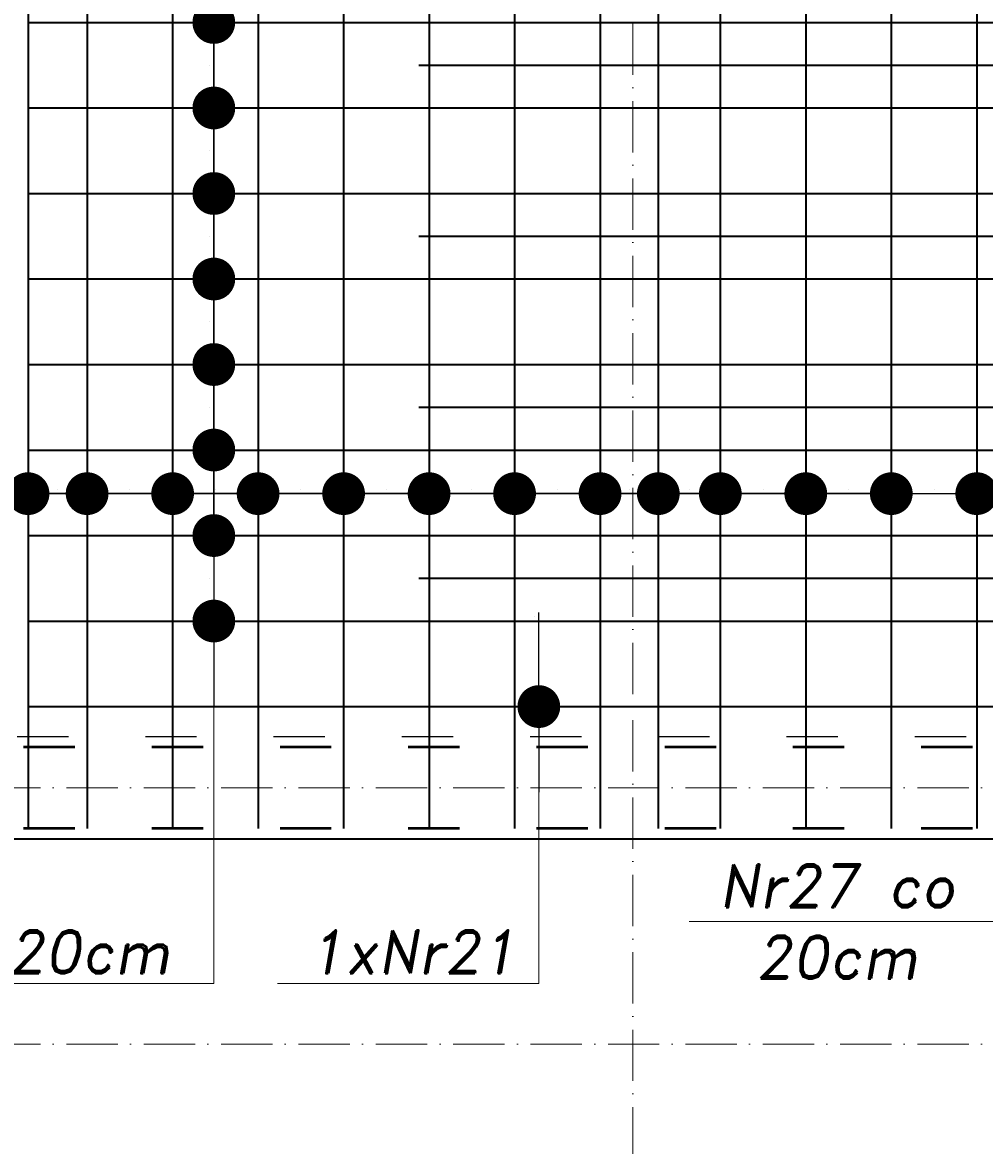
# Model space of a CAD drawing. Header units: millimetres. Extents: x 295948 to 312016, y 6878 to 18016.
# Tile 213 of 252: x 309886 to 310111, y 14041 to 14303. Entities that reach past the tile are written whole.
import ezdxf

# ---------------------------------------------------------------- set-up
doc = ezdxf.new("R2010")
doc.units = ezdxf.units.MM
doc.linetypes.add('ACAD_ISO03W100', pattern=[30, 12, -18])
doc.linetypes.add('ACAD_ISO10W100', pattern=[18, 12, -3, 0, -3])
for name, color, linetype, lineweight in [('konstrukcja', 3, 'Continuous', 35), ('konstrukcja wymiary', 1, 'Continuous', 13), ('opisy', 2, 'Continuous', 18), ('osie', 5, 'ACAD_ISO10W100', 13), ('zbrojenie', 4, 'Continuous', 50), ('zbrojenie płyty', 141, 'Continuous', 35)]:
    doc.layers.add(name, color=color, linetype=linetype, lineweight=lineweight)
doc.layers.add('przerywane', color=6, linetype='ACAD_ISO03W100')
doc.styles.add('KONSTRUKCJA', font='romand.shx', dxfattribs={"oblique": 10})
doc.styles.get("Standard").update_dxf_attribs({"font": 'romand.shx', "oblique": 10})
doc.dimstyles.new('150', dxfattribs={"dimtxt": 10, "dimasz": 7, "dimexe": 1.25, "dimexo": 0.625, "dimgap": 3, "dimtad": 1, "dimdec": 0, "dimrnd": 0.5, "dimtxsty": 'KONSTRUKCJA', "dimblk": 'ARCHTICK', "dimcen": 2.5, "dimadec": 0, "dimazin": 0, "dimtfac": 1, "dimtdec": 0, "dimtix": 1, "dimtmove": 0, "dimatfit": 3, "dimfxl": 4, "dimfxlon": 1, "dimarcsym": 0})
doc.dimstyles.new('kropki', dxfattribs={"dimtxt": 0.001, "dimasz": 10, "dimexe": 1.25, "dimexo": 0.625, "dimgap": 1, "dimtad": 1, "dimtxsty": 'Standard', "dimblk": 'DOT', "dimcen": 2.5, "dimadec": 0, "dimazin": 0, "dimtfac": 1, "dimtmove": 0, "dimatfit": 3, "dimfxl": 1, "dimfxlon": 1, "dimarcsym": 0})

# ---------------------------------------------------------------- blocks, each defined once
blk = doc.blocks.new('_ArchTick')
at = {"color": 0, "linetype": 'ByBlock', "lineweight": 13, "const_width": 0.15}
blk.add_lwpolyline([(-0.5, -0.5), (0.5, 0.5)], dxfattribs=at)
blk = doc.blocks.new('*D930')
at = {"layer": 'Defpoints', "color": 0, "transparency": 16777216}
for p in [(310116.63, 14112.22), (309620.63, 14052.22), (310116.63, 13992.22)]:
    blk.add_point(p, dxfattribs=at)
at = {"layer": 'konstrukcja wymiary', "color": 0, "lineweight": -2, "transparency": 16777216}
for p, q in [((309620.63, 13996.22), (309620.63, 13990.97)), ((310116.63, 13996.22), (310116.63, 13990.97)), ((309620.63, 13992.22), (310116.63, 13992.22))]:
    blk.add_line(p, q, dxfattribs=at)
at = {"layer": 'konstrukcja wymiary', "color": 0, "lineweight": -2, "transparency": 16777216, "xscale": 7, "yscale": 7, "zscale": 7, "rotation": 180}
blk.add_blockref('_ArchTick', (309620.63, 13992.22), dxfattribs=at)
at = {"layer": 'konstrukcja wymiary', "color": 0, "lineweight": -2, "transparency": 16777216, "xscale": 7, "yscale": 7, "zscale": 7}
blk.add_blockref('_ArchTick', (310116.63, 13992.22), dxfattribs=at)
at = {"layer": 'konstrukcja wymiary', "color": 0, "transparency": 16777216, "insert": (309868.63, 14000.22), "char_height": 10, "attachment_point": 5, "style": 'KONSTRUKCJA'}
blk.add_mtext('496', dxfattribs=at)
blk = doc.blocks.new('_Dot')
at = {"color": 0, "linetype": 'ByBlock', "lineweight": -2}
blk.add_line((-0.5, 0), (-1, 0), dxfattribs=at)
at = {"color": 0, "linetype": 'ByBlock', "const_width": 0.5}
blk.add_lwpolyline([(-0.25, 0, 1), (0.25, 0, 1)], format="xyb", close=True, dxfattribs=at)
blk = doc.blocks.new('*D1298')
at = {"layer": 'Defpoints', "color": 0, "transparency": 16777216}
for p in [(309921.01, 14323.22), (309921.01, 14303.22), (309930.65, 14303.22)]:
    blk.add_point(p, dxfattribs=at)
at = {"layer": 'konstrukcja wymiary', "color": 0, "lineweight": -2, "transparency": 16777216}
for p, q in [((309930.65, 14333.22), (309930.65, 14343.22)), ((309929.65, 14323.22), (309931.9, 14323.22)), ((309930.65, 14323.22), (309930.65, 14303.22)), ((309929.65, 14303.22), (309931.9, 14303.22)), ((309930.65, 14293.22), (309930.65, 14283.22))]:
    blk.add_line(p, q, dxfattribs=at)
at = {"layer": 'konstrukcja wymiary', "color": 0, "lineweight": -2, "transparency": 16777216, "xscale": 10, "yscale": 10, "zscale": 10}
for p, rotation in [((309930.65, 14323.22), 270), ((309930.65, 14303.22), 90)]:
    blk.add_blockref('_Dot', p, dxfattribs=dict(at, rotation=rotation))
at = {"layer": 'konstrukcja wymiary', "color": 0, "transparency": 16777216, "insert": (309929.65, 14313.22), "char_height": 0.001, "attachment_point": 5, "rotation": 90}
blk.add_mtext('20', dxfattribs=at)
blk = doc.blocks.new('*D1281')
at = {"layer": 'Defpoints', "color": 0, "transparency": 16777216}
for p in [(309921.01, 14303.22), (309921.01, 14283.22), (309930.65, 14283.22)]:
    blk.add_point(p, dxfattribs=at)
at = {"layer": 'konstrukcja wymiary', "color": 0, "lineweight": -2, "transparency": 16777216}
for p, q in [((309930.65, 14313.22), (309930.65, 14323.22)), ((309929.65, 14303.22), (309931.9, 14303.22)), ((309930.65, 14303.22), (309930.65, 14283.22)), ((309929.65, 14283.22), (309931.9, 14283.22)), ((309930.65, 14273.22), (309930.65, 14263.22))]:
    blk.add_line(p, q, dxfattribs=at)
at = {"layer": 'konstrukcja wymiary', "color": 0, "lineweight": -2, "transparency": 16777216, "xscale": 10, "yscale": 10, "zscale": 10}
for p, rotation in [((309930.65, 14303.22), 270), ((309930.65, 14283.22), 90)]:
    blk.add_blockref('_Dot', p, dxfattribs=dict(at, rotation=rotation))
at = {"layer": 'konstrukcja wymiary', "color": 0, "transparency": 16777216, "insert": (309929.65, 14293.22), "char_height": 0.001, "attachment_point": 5, "rotation": 90}
blk.add_mtext('20', dxfattribs=at)
blk = doc.blocks.new('*D1282')
at = {"layer": 'Defpoints', "color": 0, "transparency": 16777216}
for p in [(309921.01, 14283.22), (309921.01, 14263.22), (309930.65, 14263.22)]:
    blk.add_point(p, dxfattribs=at)
at = {"layer": 'konstrukcja wymiary', "color": 0, "lineweight": -2, "transparency": 16777216}
for p, q in [((309930.65, 14293.22), (309930.65, 14303.22)), ((309929.65, 14283.22), (309931.9, 14283.22)), ((309930.65, 14283.22), (309930.65, 14263.22)), ((309929.65, 14263.22), (309931.9, 14263.22)), ((309930.65, 14253.22), (309930.65, 14243.22))]:
    blk.add_line(p, q, dxfattribs=at)
at = {"layer": 'konstrukcja wymiary', "color": 0, "lineweight": -2, "transparency": 16777216, "xscale": 10, "yscale": 10, "zscale": 10}
for p, rotation in [((309930.65, 14283.22), 270), ((309930.65, 14263.22), 90)]:
    blk.add_blockref('_Dot', p, dxfattribs=dict(at, rotation=rotation))
at = {"layer": 'konstrukcja wymiary', "color": 0, "transparency": 16777216, "insert": (309929.65, 14273.22), "char_height": 0.001, "attachment_point": 5, "rotation": 90}
blk.add_mtext('20', dxfattribs=at)
blk = doc.blocks.new('*D1283')
at = {"layer": 'Defpoints', "color": 0, "transparency": 16777216}
for p in [(309921.01, 14263.22), (309921.01, 14243.22), (309930.65, 14243.22)]:
    blk.add_point(p, dxfattribs=at)
at = {"layer": 'konstrukcja wymiary', "color": 0, "lineweight": -2, "transparency": 16777216}
for p, q in [((309930.65, 14273.22), (309930.65, 14283.22)), ((309929.65, 14263.22), (309931.9, 14263.22)), ((309930.65, 14263.22), (309930.65, 14243.22)), ((309929.65, 14243.22), (309931.9, 14243.22)), ((309930.65, 14233.22), (309930.65, 14223.22))]:
    blk.add_line(p, q, dxfattribs=at)
at = {"layer": 'konstrukcja wymiary', "color": 0, "lineweight": -2, "transparency": 16777216, "xscale": 10, "yscale": 10, "zscale": 10}
for p, rotation in [((309930.65, 14263.22), 270), ((309930.65, 14243.22), 90)]:
    blk.add_blockref('_Dot', p, dxfattribs=dict(at, rotation=rotation))
at = {"layer": 'konstrukcja wymiary', "color": 0, "transparency": 16777216, "insert": (309929.65, 14253.22), "char_height": 0.001, "attachment_point": 5, "rotation": 90}
blk.add_mtext('20', dxfattribs=at)
blk = doc.blocks.new('*D1284')
at = {"layer": 'Defpoints', "color": 0, "transparency": 16777216}
for p in [(309921.01, 14243.22), (309921.01, 14223.22), (309930.65, 14223.22)]:
    blk.add_point(p, dxfattribs=at)
at = {"layer": 'konstrukcja wymiary', "color": 0, "lineweight": -2, "transparency": 16777216}
for p, q in [((309930.65, 14253.22), (309930.65, 14263.22)), ((309929.65, 14243.22), (309931.9, 14243.22)), ((309930.65, 14243.22), (309930.65, 14223.22)), ((309929.65, 14223.22), (309931.9, 14223.22)), ((309930.65, 14213.22), (309930.65, 14203.22))]:
    blk.add_line(p, q, dxfattribs=at)
at = {"layer": 'konstrukcja wymiary', "color": 0, "lineweight": -2, "transparency": 16777216, "xscale": 10, "yscale": 10, "zscale": 10}
for p, rotation in [((309930.65, 14243.22), 270), ((309930.65, 14223.22), 90)]:
    blk.add_blockref('_Dot', p, dxfattribs=dict(at, rotation=rotation))
at = {"layer": 'konstrukcja wymiary', "color": 0, "transparency": 16777216, "insert": (309929.65, 14233.22), "char_height": 0.001, "attachment_point": 5, "rotation": 90}
blk.add_mtext('20', dxfattribs=at)
blk = doc.blocks.new('*D1285')
at = {"layer": 'Defpoints', "color": 0, "transparency": 16777216}
for p in [(309921.01, 14223.22), (309921.01, 14203.22), (309930.65, 14203.22)]:
    blk.add_point(p, dxfattribs=at)
at = {"layer": 'konstrukcja wymiary', "color": 0, "lineweight": -2, "transparency": 16777216}
for p, q in [((309930.65, 14233.22), (309930.65, 14243.22)), ((309929.65, 14223.22), (309931.9, 14223.22)), ((309930.65, 14223.22), (309930.65, 14203.22)), ((309929.65, 14203.22), (309931.9, 14203.22)), ((309930.65, 14193.22), (309930.65, 14183.22))]:
    blk.add_line(p, q, dxfattribs=at)
at = {"layer": 'konstrukcja wymiary', "color": 0, "lineweight": -2, "transparency": 16777216, "xscale": 10, "yscale": 10, "zscale": 10}
for p, rotation in [((309930.65, 14223.22), 270), ((309930.65, 14203.22), 90)]:
    blk.add_blockref('_Dot', p, dxfattribs=dict(at, rotation=rotation))
at = {"layer": 'konstrukcja wymiary', "color": 0, "transparency": 16777216, "insert": (309929.65, 14213.22), "char_height": 0.001, "attachment_point": 5, "rotation": 90}
blk.add_mtext('20', dxfattribs=at)
blk = doc.blocks.new('*D1286')
at = {"layer": 'Defpoints', "color": 0, "transparency": 16777216}
for p in [(309921.01, 14203.22), (309921.01, 14183.22), (309930.65, 14183.22)]:
    blk.add_point(p, dxfattribs=at)
at = {"layer": 'konstrukcja wymiary', "color": 0, "lineweight": -2, "transparency": 16777216}
for p, q in [((309930.65, 14213.22), (309930.65, 14223.22)), ((309929.65, 14203.22), (309931.9, 14203.22)), ((309930.65, 14203.22), (309930.65, 14183.22)), ((309929.65, 14183.22), (309931.9, 14183.22)), ((309930.65, 14173.22), (309930.65, 14163.22))]:
    blk.add_line(p, q, dxfattribs=at)
at = {"layer": 'konstrukcja wymiary', "color": 0, "lineweight": -2, "transparency": 16777216, "xscale": 10, "yscale": 10, "zscale": 10}
for p, rotation in [((309930.65, 14203.22), 270), ((309930.65, 14183.22), 90)]:
    blk.add_blockref('_Dot', p, dxfattribs=dict(at, rotation=rotation))
at = {"layer": 'konstrukcja wymiary', "color": 0, "transparency": 16777216, "insert": (309929.65, 14193.22), "char_height": 0.001, "attachment_point": 5, "rotation": 90}
blk.add_mtext('20', dxfattribs=at)
blk = doc.blocks.new('*D1318')
at = {"layer": 'Defpoints', "color": 0, "transparency": 16777216}
for p in [(309921.01, 14183.22), (309921.01, 14163.22), (309930.65, 14163.22)]:
    blk.add_point(p, dxfattribs=at)
at = {"layer": 'konstrukcja wymiary', "color": 0, "lineweight": -2, "transparency": 16777216}
for p, q in [((309930.65, 14193.22), (309930.65, 14203.22)), ((309929.65, 14183.22), (309931.9, 14183.22)), ((309930.65, 14183.22), (309930.65, 14163.22)), ((309929.65, 14163.22), (309931.9, 14163.22)), ((309930.65, 14153.22), (309930.65, 14143.22))]:
    blk.add_line(p, q, dxfattribs=at)
at = {"layer": 'konstrukcja wymiary', "color": 0, "lineweight": -2, "transparency": 16777216, "xscale": 10, "yscale": 10, "zscale": 10}
for p, rotation in [((309930.65, 14183.22), 270), ((309930.65, 14163.22), 90)]:
    blk.add_blockref('_Dot', p, dxfattribs=dict(at, rotation=rotation))
at = {"layer": 'konstrukcja wymiary', "color": 0, "transparency": 16777216, "insert": (309929.65, 14173.22), "char_height": 0.001, "attachment_point": 5, "rotation": 90}
blk.add_mtext('20', dxfattribs=at)
blk = doc.blocks.new('*D868')
at = {"layer": 'Defpoints', "color": 0, "transparency": 16777216}
for p in [(309996.36, 14143.22), (309996.36, 14143.22), (310006.68, 14143.22)]:
    blk.add_point(p, dxfattribs=at)
at = {"layer": 'konstrukcja wymiary', "color": 0, "lineweight": -2, "transparency": 16777216}
for p, q in [((310006.68, 14153.22), (310006.68, 14165.22)), ((310005.68, 14143.22), (310007.93, 14143.22)), ((310005.68, 14143.22), (310007.93, 14143.22)), ((310006.68, 14133.22), (310006.68, 14123.22))]:
    blk.add_line(p, q, dxfattribs=at)
at = {"layer": 'konstrukcja wymiary', "color": 0, "lineweight": -2, "transparency": 16777216, "xscale": 10, "yscale": 10, "zscale": 10}
for rotation in [270, 90]:
    blk.add_blockref('_Dot', (310006.68, 14143.22), dxfattribs=dict(at, rotation=rotation))
at = {"layer": 'konstrukcja wymiary', "color": 0, "transparency": 16777216, "insert": (310005.67, 14164.22), "char_height": 0.001, "attachment_point": 5, "rotation": 90}
blk.add_mtext('0', dxfattribs=at)
blk = doc.blocks.new('*D1525')
at = {"layer": 'Defpoints', "color": 0, "transparency": 16777216}
for p in [(309887.19, 14203.22), (309901.01, 14203.22), (309901.01, 14193.02)]:
    blk.add_point(p, dxfattribs=at)
at = {"layer": 'konstrukcja wymiary', "color": 0, "lineweight": -2, "transparency": 16777216}
for p, q in [((309877.19, 14193.02), (309867.19, 14193.02)), ((309887.19, 14194.02), (309887.19, 14191.77)), ((309887.19, 14193.02), (309901.01, 14193.02)), ((309901.01, 14194.02), (309901.01, 14191.77)), ((309911.01, 14193.02), (309921.01, 14193.02))]:
    blk.add_line(p, q, dxfattribs=at)
at = {"layer": 'konstrukcja wymiary', "color": 0, "lineweight": -2, "transparency": 16777216, "xscale": 10, "yscale": 10, "zscale": 10}
blk.add_blockref('_Dot', (309887.19, 14193.02), dxfattribs=at)
at = {"layer": 'konstrukcja wymiary', "color": 0, "lineweight": -2, "transparency": 16777216, "xscale": 10, "yscale": 10, "zscale": 10, "rotation": 180}
blk.add_blockref('_Dot', (309901.01, 14193.02), dxfattribs=at)
at = {"layer": 'konstrukcja wymiary', "color": 0, "transparency": 16777216, "insert": (309894.1, 14194.02), "char_height": 0.001, "attachment_point": 5}
blk.add_mtext('13,82', dxfattribs=at)
blk = doc.blocks.new('*D1526')
at = {"layer": 'Defpoints', "color": 0, "transparency": 16777216}
for p in [(309901.01, 14203.22), (309921.01, 14193.02), (309921.01, 14183.22)]:
    blk.add_point(p, dxfattribs=at)
at = {"layer": 'konstrukcja wymiary', "color": 0, "lineweight": -2, "transparency": 16777216}
for p, q in [((309891.01, 14193.02), (309881.01, 14193.02)), ((309901.01, 14194.02), (309901.01, 14191.77)), ((309901.01, 14193.02), (309921.01, 14193.02)), ((309921.01, 14192.02), (309921.01, 14194.27)), ((309931.01, 14193.02), (309941.01, 14193.02))]:
    blk.add_line(p, q, dxfattribs=at)
at = {"layer": 'konstrukcja wymiary', "color": 0, "lineweight": -2, "transparency": 16777216, "xscale": 10, "yscale": 10, "zscale": 10}
blk.add_blockref('_Dot', (309901.01, 14193.02), dxfattribs=at)
at = {"layer": 'konstrukcja wymiary', "color": 0, "lineweight": -2, "transparency": 16777216, "xscale": 10, "yscale": 10, "zscale": 10, "rotation": 180}
blk.add_blockref('_Dot', (309921.01, 14193.02), dxfattribs=at)
at = {"layer": 'konstrukcja wymiary', "color": 0, "transparency": 16777216, "insert": (309911.01, 14194.02), "char_height": 0.001, "attachment_point": 5}
blk.add_mtext('20', dxfattribs=at)
blk = doc.blocks.new('*D1527')
at = {"layer": 'Defpoints', "color": 0, "transparency": 16777216}
for p in [(309941.01, 14193.02), (309921.01, 14183.22), (309941.01, 14183.22)]:
    blk.add_point(p, dxfattribs=at)
at = {"layer": 'konstrukcja wymiary', "color": 0, "lineweight": -2, "transparency": 16777216}
for p, q in [((309911.01, 14193.02), (309901.01, 14193.02)), ((309921.01, 14192.02), (309921.01, 14194.27)), ((309921.01, 14193.02), (309941.01, 14193.02)), ((309941.01, 14192.02), (309941.01, 14194.27)), ((309951.01, 14193.02), (309961.01, 14193.02))]:
    blk.add_line(p, q, dxfattribs=at)
at = {"layer": 'konstrukcja wymiary', "color": 0, "lineweight": -2, "transparency": 16777216, "xscale": 10, "yscale": 10, "zscale": 10}
blk.add_blockref('_Dot', (309921.01, 14193.02), dxfattribs=at)
at = {"layer": 'konstrukcja wymiary', "color": 0, "lineweight": -2, "transparency": 16777216, "xscale": 10, "yscale": 10, "zscale": 10, "rotation": 180}
blk.add_blockref('_Dot', (309941.01, 14193.02), dxfattribs=at)
at = {"layer": 'konstrukcja wymiary', "color": 0, "transparency": 16777216, "insert": (309931.01, 14194.02), "char_height": 0.001, "attachment_point": 5}
blk.add_mtext('20', dxfattribs=at)
blk = doc.blocks.new('*D1528')
at = {"layer": 'Defpoints', "color": 0, "transparency": 16777216}
for p in [(309961.01, 14193.02), (309941.01, 14183.22), (309961.01, 14183.22)]:
    blk.add_point(p, dxfattribs=at)
at = {"layer": 'konstrukcja wymiary', "color": 0, "lineweight": -2, "transparency": 16777216}
for p, q in [((309931.01, 14193.02), (309921.01, 14193.02)), ((309941.01, 14192.02), (309941.01, 14194.27)), ((309941.01, 14193.02), (309961.01, 14193.02)), ((309961.01, 14192.02), (309961.01, 14194.27)), ((309971.01, 14193.02), (309981.01, 14193.02))]:
    blk.add_line(p, q, dxfattribs=at)
at = {"layer": 'konstrukcja wymiary', "color": 0, "lineweight": -2, "transparency": 16777216, "xscale": 10, "yscale": 10, "zscale": 10}
blk.add_blockref('_Dot', (309941.01, 14193.02), dxfattribs=at)
at = {"layer": 'konstrukcja wymiary', "color": 0, "lineweight": -2, "transparency": 16777216, "xscale": 10, "yscale": 10, "zscale": 10, "rotation": 180}
blk.add_blockref('_Dot', (309961.01, 14193.02), dxfattribs=at)
at = {"layer": 'konstrukcja wymiary', "color": 0, "transparency": 16777216, "insert": (309951.01, 14194.02), "char_height": 0.001, "attachment_point": 5}
blk.add_mtext('20', dxfattribs=at)
blk = doc.blocks.new('*D1529')
at = {"layer": 'Defpoints', "color": 0, "transparency": 16777216}
for p in [(309981.01, 14193.02), (309961.01, 14183.22), (309981.01, 14183.22)]:
    blk.add_point(p, dxfattribs=at)
at = {"layer": 'konstrukcja wymiary', "color": 0, "lineweight": -2, "transparency": 16777216}
for p, q in [((309951.01, 14193.02), (309941.01, 14193.02)), ((309961.01, 14192.02), (309961.01, 14194.27)), ((309961.01, 14193.02), (309981.01, 14193.02)), ((309981.01, 14192.02), (309981.01, 14194.27)), ((309991.01, 14193.02), (310001.01, 14193.02))]:
    blk.add_line(p, q, dxfattribs=at)
at = {"layer": 'konstrukcja wymiary', "color": 0, "lineweight": -2, "transparency": 16777216, "xscale": 10, "yscale": 10, "zscale": 10}
blk.add_blockref('_Dot', (309961.01, 14193.02), dxfattribs=at)
at = {"layer": 'konstrukcja wymiary', "color": 0, "lineweight": -2, "transparency": 16777216, "xscale": 10, "yscale": 10, "zscale": 10, "rotation": 180}
blk.add_blockref('_Dot', (309981.01, 14193.02), dxfattribs=at)
at = {"layer": 'konstrukcja wymiary', "color": 0, "transparency": 16777216, "insert": (309971.01, 14194.02), "char_height": 0.001, "attachment_point": 5}
blk.add_mtext('20', dxfattribs=at)
blk = doc.blocks.new('*D1530')
at = {"layer": 'Defpoints', "color": 0, "transparency": 16777216}
for p in [(310001.01, 14193.02), (309981.01, 14183.22), (310001.01, 14183.22)]:
    blk.add_point(p, dxfattribs=at)
at = {"layer": 'konstrukcja wymiary', "color": 0, "lineweight": -2, "transparency": 16777216}
for p, q in [((309971.01, 14193.02), (309961.01, 14193.02)), ((309981.01, 14192.02), (309981.01, 14194.27)), ((309981.01, 14193.02), (310001.01, 14193.02)), ((310001.01, 14192.02), (310001.01, 14194.27)), ((310011.01, 14193.02), (310021.01, 14193.02))]:
    blk.add_line(p, q, dxfattribs=at)
at = {"layer": 'konstrukcja wymiary', "color": 0, "lineweight": -2, "transparency": 16777216, "xscale": 10, "yscale": 10, "zscale": 10}
blk.add_blockref('_Dot', (309981.01, 14193.02), dxfattribs=at)
at = {"layer": 'konstrukcja wymiary', "color": 0, "lineweight": -2, "transparency": 16777216, "xscale": 10, "yscale": 10, "zscale": 10, "rotation": 180}
blk.add_blockref('_Dot', (310001.01, 14193.02), dxfattribs=at)
at = {"layer": 'konstrukcja wymiary', "color": 0, "transparency": 16777216, "insert": (309991.01, 14194.02), "char_height": 0.001, "attachment_point": 5}
blk.add_mtext('20', dxfattribs=at)
blk = doc.blocks.new('*D1516')
at = {"layer": 'Defpoints', "color": 0, "transparency": 16777216}
for p in [(310021.01, 14193.02), (310001.01, 14183.22), (310021.01, 14183.22)]:
    blk.add_point(p, dxfattribs=at)
at = {"layer": 'konstrukcja wymiary', "color": 0, "lineweight": -2, "transparency": 16777216}
for p, q in [((309991.01, 14193.02), (309981.01, 14193.02)), ((310001.01, 14192.02), (310001.01, 14194.27)), ((310001.01, 14193.02), (310021.01, 14193.02)), ((310021.01, 14192.02), (310021.01, 14194.27)), ((310031.01, 14193.02), (310041.01, 14193.02))]:
    blk.add_line(p, q, dxfattribs=at)
at = {"layer": 'konstrukcja wymiary', "color": 0, "lineweight": -2, "transparency": 16777216, "xscale": 10, "yscale": 10, "zscale": 10}
blk.add_blockref('_Dot', (310001.01, 14193.02), dxfattribs=at)
at = {"layer": 'konstrukcja wymiary', "color": 0, "lineweight": -2, "transparency": 16777216, "xscale": 10, "yscale": 10, "zscale": 10, "rotation": 180}
blk.add_blockref('_Dot', (310021.01, 14193.02), dxfattribs=at)
at = {"layer": 'konstrukcja wymiary', "color": 0, "transparency": 16777216, "insert": (310011.01, 14194.02), "char_height": 0.001, "attachment_point": 5}
blk.add_mtext('20', dxfattribs=at)
blk = doc.blocks.new('*D1517')
at = {"layer": 'Defpoints', "color": 0, "transparency": 16777216}
for p in [(310034.63, 14193.02), (310021.01, 14183.22), (310034.63, 14183.22)]:
    blk.add_point(p, dxfattribs=at)
at = {"layer": 'konstrukcja wymiary', "color": 0, "lineweight": -2, "transparency": 16777216}
for p, q in [((310011.01, 14193.02), (310001.01, 14193.02)), ((310021.01, 14192.02), (310021.01, 14194.27)), ((310021.01, 14193.02), (310034.63, 14193.02)), ((310034.63, 14192.02), (310034.63, 14194.27)), ((310044.63, 14193.02), (310054.63, 14193.02))]:
    blk.add_line(p, q, dxfattribs=at)
at = {"layer": 'konstrukcja wymiary', "color": 0, "lineweight": -2, "transparency": 16777216, "xscale": 10, "yscale": 10, "zscale": 10}
blk.add_blockref('_Dot', (310021.01, 14193.02), dxfattribs=at)
at = {"layer": 'konstrukcja wymiary', "color": 0, "lineweight": -2, "transparency": 16777216, "xscale": 10, "yscale": 10, "zscale": 10, "rotation": 180}
blk.add_blockref('_Dot', (310034.63, 14193.02), dxfattribs=at)
at = {"layer": 'konstrukcja wymiary', "color": 0, "transparency": 16777216, "insert": (310027.82, 14194.02), "char_height": 0.001, "attachment_point": 5}
blk.add_mtext('13,62', dxfattribs=at)
blk = doc.blocks.new('*D1518')
at = {"layer": 'Defpoints', "color": 0, "transparency": 16777216}
for p in [(310049.13, 14193.02), (310034.63, 14183.22), (310049.13, 14183.22)]:
    blk.add_point(p, dxfattribs=at)
at = {"layer": 'konstrukcja wymiary', "color": 0, "lineweight": -2, "transparency": 16777216}
for p, q in [((310024.63, 14193.02), (310014.63, 14193.02)), ((310034.63, 14192.02), (310034.63, 14194.27)), ((310034.63, 14193.02), (310049.13, 14193.02)), ((310049.13, 14192.02), (310049.13, 14194.27)), ((310059.13, 14193.02), (310069.13, 14193.02))]:
    blk.add_line(p, q, dxfattribs=at)
at = {"layer": 'konstrukcja wymiary', "color": 0, "lineweight": -2, "transparency": 16777216, "xscale": 10, "yscale": 10, "zscale": 10}
blk.add_blockref('_Dot', (310034.63, 14193.02), dxfattribs=at)
at = {"layer": 'konstrukcja wymiary', "color": 0, "lineweight": -2, "transparency": 16777216, "xscale": 10, "yscale": 10, "zscale": 10, "rotation": 180}
blk.add_blockref('_Dot', (310049.13, 14193.02), dxfattribs=at)
at = {"layer": 'konstrukcja wymiary', "color": 0, "transparency": 16777216, "insert": (310041.88, 14194.02), "char_height": 0.001, "attachment_point": 5}
blk.add_mtext('14,5', dxfattribs=at)
blk = doc.blocks.new('*D1519')
at = {"layer": 'Defpoints', "color": 0, "transparency": 16777216}
for p in [(310069.13, 14193.02), (310049.13, 14183.22), (310069.13, 14183.22)]:
    blk.add_point(p, dxfattribs=at)
at = {"layer": 'konstrukcja wymiary', "color": 0, "lineweight": -2, "transparency": 16777216}
for p, q in [((310039.13, 14193.02), (310029.13, 14193.02)), ((310049.13, 14192.02), (310049.13, 14194.27)), ((310049.13, 14193.02), (310069.13, 14193.02)), ((310069.13, 14192.02), (310069.13, 14194.27)), ((310079.13, 14193.02), (310089.13, 14193.02))]:
    blk.add_line(p, q, dxfattribs=at)
at = {"layer": 'konstrukcja wymiary', "color": 0, "lineweight": -2, "transparency": 16777216, "xscale": 10, "yscale": 10, "zscale": 10}
blk.add_blockref('_Dot', (310049.13, 14193.02), dxfattribs=at)
at = {"layer": 'konstrukcja wymiary', "color": 0, "lineweight": -2, "transparency": 16777216, "xscale": 10, "yscale": 10, "zscale": 10, "rotation": 180}
blk.add_blockref('_Dot', (310069.13, 14193.02), dxfattribs=at)
at = {"layer": 'konstrukcja wymiary', "color": 0, "transparency": 16777216, "insert": (310059.13, 14194.02), "char_height": 0.001, "attachment_point": 5}
blk.add_mtext('20', dxfattribs=at)
blk = doc.blocks.new('*D1520')
at = {"layer": 'Defpoints', "color": 0, "transparency": 16777216}
for p in [(310089.13, 14193.02), (310069.13, 14183.22), (310089.13, 14183.22)]:
    blk.add_point(p, dxfattribs=at)
at = {"layer": 'konstrukcja wymiary', "color": 0, "lineweight": -2, "transparency": 16777216}
for p, q in [((310059.13, 14193.02), (310049.13, 14193.02)), ((310069.13, 14192.02), (310069.13, 14194.27)), ((310069.13, 14193.02), (310089.13, 14193.02)), ((310089.13, 14192.02), (310089.13, 14194.27)), ((310099.13, 14193.02), (310109.13, 14193.02))]:
    blk.add_line(p, q, dxfattribs=at)
at = {"layer": 'konstrukcja wymiary', "color": 0, "lineweight": -2, "transparency": 16777216, "xscale": 10, "yscale": 10, "zscale": 10}
blk.add_blockref('_Dot', (310069.13, 14193.02), dxfattribs=at)
at = {"layer": 'konstrukcja wymiary', "color": 0, "lineweight": -2, "transparency": 16777216, "xscale": 10, "yscale": 10, "zscale": 10, "rotation": 180}
blk.add_blockref('_Dot', (310089.13, 14193.02), dxfattribs=at)
at = {"layer": 'konstrukcja wymiary', "color": 0, "transparency": 16777216, "insert": (310079.13, 14194.02), "char_height": 0.001, "attachment_point": 5}
blk.add_mtext('20', dxfattribs=at)
blk = doc.blocks.new('*D1531')
at = {"layer": 'Defpoints', "color": 0, "transparency": 16777216}
for p in [(310109.13, 14193.02), (310089.13, 14183.22), (310109.13, 14183.22)]:
    blk.add_point(p, dxfattribs=at)
at = {"layer": 'konstrukcja wymiary', "color": 0, "lineweight": -2, "transparency": 16777216}
for p, q in [((310079.13, 14193.02), (310069.13, 14193.02)), ((310089.13, 14192.02), (310089.13, 14194.27)), ((310089.13, 14193.02), (310109.13, 14193.02)), ((310109.13, 14192.02), (310109.13, 14194.27)), ((310119.13, 14193.02), (310129.13, 14193.02))]:
    blk.add_line(p, q, dxfattribs=at)
at = {"layer": 'konstrukcja wymiary', "color": 0, "lineweight": -2, "transparency": 16777216, "xscale": 10, "yscale": 10, "zscale": 10}
blk.add_blockref('_Dot', (310089.13, 14193.02), dxfattribs=at)
at = {"layer": 'konstrukcja wymiary', "color": 0, "lineweight": -2, "transparency": 16777216, "xscale": 10, "yscale": 10, "zscale": 10, "rotation": 180}
blk.add_blockref('_Dot', (310109.13, 14193.02), dxfattribs=at)
at = {"layer": 'konstrukcja wymiary', "color": 0, "transparency": 16777216, "insert": (310099.13, 14194.02), "char_height": 0.001, "attachment_point": 5}
blk.add_mtext('20', dxfattribs=at)

msp = doc.modelspace()

# ---------------------------------------------------------------- linework, layer by layer
at = {"layer": 'konstrukcja'}
msp.add_line((310116.631, 14112.224), (309620.631, 14112.224), dxfattribs=at)
at = {"layer": 'konstrukcja wymiary'}
for p, q in [((309930.647, 14078.419), (309930.647, 14213.224)), ((310006.675, 14078.419), (310006.675, 14153.974)), ((310440.018, 14092.941), (310041.853, 14092.941)), ((309930.647, 14078.419), (309819.751, 14078.419)), ((310006.675, 14078.419), (309945.514, 14078.419))]:
    msp.add_line(p, q, dxfattribs=at)
at = {"layer": 'osie'}
for p, q in [((310028.631, 15606.148), (310028.631, 13976.332)), ((308773.963, 14124.224), (310778.683, 14124.224)), ((308773.963, 14064.224), (310778.683, 14064.224))]:
    msp.add_line(p, q, dxfattribs=at)
at = {"layer": 'przerywane'}
msp.add_line((309884.631, 14136.224), (310116.631, 14136.224), dxfattribs=at)
at = {"layer": 'zbrojenie', "linetype": 'ACAD_ISO03W100'}
for p, q in [((310138.131, 14133.724), (309599.131, 14133.724)), ((310138.131, 14114.724), (309599.131, 14114.724))]:
    msp.add_line(p, q, dxfattribs=at)
at = {"layer": 'zbrojenie płyty'}
for p, q in [((309887.189, 14849.224), (309887.189, 14114.724)), ((309901.014, 14849.224), (309901.014, 14114.724)), ((309921.014, 14849.224), (309921.014, 14114.724)), ((309941.014, 14849.224), (309941.014, 14114.724)), ((309961.014, 14849.224), (309961.014, 14114.724)), ((309981.014, 14849.224), (309981.014, 14114.724)), ((310001.014, 14849.224), (310001.014, 14114.724)), ((310021.014, 14849.224), (310021.014, 14114.724)), ((310034.631, 14849.224), (310034.631, 14114.724)), ((310049.131, 14849.224), (310049.131, 14114.724)), ((310069.131, 14849.224), (310069.131, 14114.724)), ((310089.131, 14849.224), (310089.131, 14114.724)), ((310109.131, 14849.224), (310109.131, 14114.724)), ((309887.189, 14303.224), (310278.631, 14303.224)), ((309978.631, 14293.224), (310278.631, 14293.224)), ((309887.189, 14283.224), (310278.631, 14283.224)), ((309887.189, 14263.224), (310278.631, 14263.224)), ((309978.631, 14253.224), (310278.631, 14253.224)), ((309887.189, 14243.224), (310278.631, 14243.224)), ((309887.189, 14223.224), (310278.631, 14223.224)), ((309978.631, 14213.224), (310278.631, 14213.224)), ((309887.189, 14203.224), (310278.631, 14203.224)), ((309887.189, 14183.224), (310278.631, 14183.224)), ((309978.631, 14173.224), (310278.631, 14173.224)), ((309887.189, 14163.224), (310278.631, 14163.224)), ((309887.189, 14143.224), (310758.131, 14143.224))]:
    msp.add_line(p, q, dxfattribs=at)

# ---------------------------------------------------------------- texts
at = {"layer": 'opisy', "char_height": 10, "width": 231.49388, "attachment_point": 5}
for s, insert in [('Nr27 co\\P20cm', (310076.419, 14092.941)), ('Nr20 co 20cm', (309870.441, 14085.865)), ('1xNr21', (309977.123, 14085.865))]:
    msp.add_mtext(s, dxfattribs=dict(at, insert=insert))

# ---------------------------------------------------------------- dimensions: what is measured, and where the dimension line sits
at = {"layer": 'konstrukcja wymiary'}
for base, p1, p2, picture, middle in [((309930.647, 14303.224), (309921.014, 14323.224), (309921.014, 14303.224), '*D1298', (309929.647, 14313.224)), ((309930.647, 14283.224), (309921.014, 14303.224), (309921.014, 14283.224), '*D1281', (309929.647, 14293.224)), ((309930.647, 14263.224), (309921.014, 14283.224), (309921.014, 14263.224), '*D1282', (309929.647, 14273.224)), ((309930.647, 14243.224), (309921.014, 14263.224), (309921.014, 14243.224), '*D1283', (309929.647, 14253.224)), ((309930.647, 14223.224), (309921.014, 14243.224), (309921.014, 14223.224), '*D1284', (309929.647, 14233.224)), ((309930.647, 14203.224), (309921.014, 14223.224), (309921.014, 14203.224), '*D1285', (309929.647, 14213.224)), ((309930.647, 14183.224), (309921.014, 14203.224), (309921.014, 14183.224), '*D1286', (309929.647, 14193.224)), ((309930.647, 14163.224), (309921.014, 14183.224), (309921.014, 14163.224), '*D1318', (309929.647, 14173.224))]:
    dim = msp.add_linear_dim(base=base, p1=p1, p2=p2, angle=90, dimstyle='kropki', override={"dimtmove": 1}, dxfattribs=at)
    dim.commit()
    dim.dimension.update_dxf_attribs({"geometry": picture, "text_midpoint": middle})
dim = msp.add_linear_dim(base=(309901.0138, 14193.0222), p1=(309887.1889, 14203.2237), p2=(309901.0138, 14203.2237), dimstyle='kropki', dxfattribs=at)
dim.commit()
dim.dimension.update_dxf_attribs({"geometry": '*D1525', "text_midpoint": (309894.1014, 14194.0228)})
for base, p1, p2, dimstyle, picture, middle in [((309921.014, 14193.022), (309901.014, 14203.224), (309921.014, 14183.224), 'kropki', '*D1526', (309911.014, 14194.023)), ((309941.014, 14193.022), (309921.014, 14183.224), (309941.014, 14183.224), 'kropki', '*D1527', (309931.014, 14194.023)), ((309961.014, 14193.022), (309941.014, 14183.224), (309961.014, 14183.224), 'kropki', '*D1528', (309951.014, 14194.023)), ((309981.014, 14193.022), (309961.014, 14183.224), (309981.014, 14183.224), 'kropki', '*D1529', (309971.014, 14194.023)), ((310001.014, 14193.022), (309981.014, 14183.224), (310001.014, 14183.224), 'kropki', '*D1530', (309991.014, 14194.023)), ((310021.014, 14193.022), (310001.014, 14183.224), (310021.014, 14183.224), 'kropki', '*D1516', (310011.014, 14194.023)), ((310034.631, 14193.022), (310021.014, 14183.224), (310034.631, 14183.224), 'kropki', '*D1517', (310027.822, 14194.023)), ((310049.131, 14193.022), (310034.631, 14183.224), (310049.131, 14183.224), 'kropki', '*D1518', (310041.881, 14194.023)), ((310069.131, 14193.022), (310049.131, 14183.224), (310069.131, 14183.224), 'kropki', '*D1519', (310059.131, 14194.023)), ((310089.131, 14193.022), (310069.131, 14183.224), (310089.131, 14183.224), 'kropki', '*D1520', (310079.131, 14194.023)), ((310109.131, 14193.022), (310089.131, 14183.224), (310109.131, 14183.224), 'kropki', '*D1531', (310099.131, 14194.023)), ((310116.631, 13992.224), (309620.631, 14052.224), (310116.631, 14112.224), '150', '*D930', (309868.631, 14000.224))]:
    dim = msp.add_linear_dim(base=base, p1=p1, p2=p2, dimstyle=dimstyle, override={"dimtmove": 1}, dxfattribs=at)
    dim.commit()
    dim.dimension.update_dxf_attribs({"geometry": picture, "text_midpoint": middle})
dim = msp.add_linear_dim(base=(310006.675314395, 14143.223707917), p1=(309996.358377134, 14143.223707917), p2=(309996.358377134, 14143.223707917), angle=90, dimstyle='kropki', dxfattribs=at)
dim.commit()
dim.dimension.update_dxf_attribs({"geometry": '*D868', "text_midpoint": (310005.674814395, 14164.224053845)})

doc.saveas('drawing.dxf')
